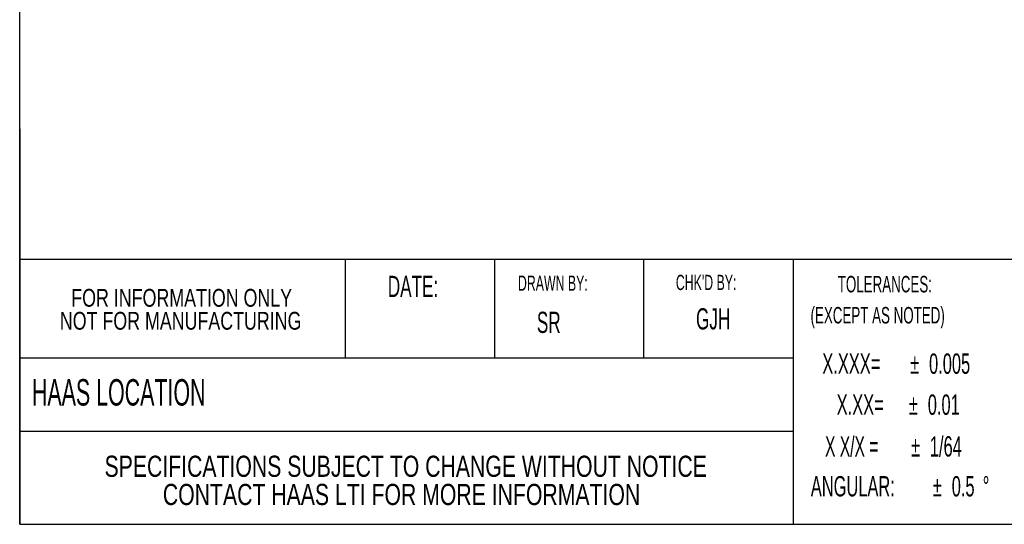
# Model space of a CAD drawing. Header units: inches. Extents: x 0.5 to 10.5, y 0.2 to 8.2.
# Tile 1 of 6: x 0.5 to 4.4, y 0.2 to 2.2. Entities that reach past the tile are written whole.
import ezdxf

# ---------------------------------------------------------------- set-up
doc = ezdxf.new("R2010")
doc.units = ezdxf.units.IN
doc.header["$MEASUREMENT"] = 0
for name, color, linetype in [('BORDERA', 7, 'Continuous'), ('DIMENTION', 7, 'Continuous'), ('SLD-0', 7, 'Continuous')]:
    doc.layers.add(name, color=color, linetype=linetype)
doc.styles.add('SLDTEXTSTYLE1', font='TXT', dxfattribs={"width": 0.605})
doc.styles.add('SLDTEXTSTYLE2', font='TXT', dxfattribs={"width": 0.575})
doc.styles.add('SLDTEXTSTYLE3', font='TXT', dxfattribs={"width": 0.75})

# ---------------------------------------------------------------- blocks, each defined once
blk = doc.blocks.new('SW_NOTE_1')
at = {"layer": 'DIMENTION', "color": 0, "char_height": 0.08, "attachment_point": 1, "style": 'SLDTEXTSTYLE1'}
for s, insert in [('ANGULAR:', (0, 0.1028)), ('%%p', (0.4808, 0.1028)), ('0.5', (0.555, 0.1028)), ('%%d', (0.6772, 0.1028))]:
    blk.add_mtext(s, dxfattribs=dict(at, insert=insert))
blk = doc.blocks.new('SW_NOTE_2')
at = {"layer": 'SLD-0', "color": 0, "char_height": 0.08, "attachment_point": 1, "style": 'SLDTEXTSTYLE1'}
for s, insert in [('X.XXX=', (0, 0.1028)), ('%%p', (0.3463, 0.1028)), ('0.005', (0.4204, 0.1028))]:
    blk.add_mtext(s, dxfattribs=dict(at, insert=insert))
blk = doc.blocks.new('SW_NOTE_3')
at = {"layer": 'SLD-0', "color": 0, "char_height": 0.08, "attachment_point": 1, "style": 'SLDTEXTSTYLE1'}
for s, insert in [('X.XX=', (0, 0.1028)), ('%%p', (0.2847, 0.1028)), ('0.01', (0.3588, 0.1028))]:
    blk.add_mtext(s, dxfattribs=dict(at, insert=insert))
blk = doc.blocks.new('SW_NOTE_4')
at = {"layer": 'SLD-0', "color": 0, "char_height": 0.08, "attachment_point": 1}
for s, insert, style in [('X X/X =', (0, 0.1028), 'SLDTEXTSTYLE2'), ('%%p', (0.3388, 0.1028), 'SLDTEXTSTYLE1'), ('1/64', (0.4129, 0.1028), 'SLDTEXTSTYLE1')]:
    blk.add_mtext(s, dxfattribs=dict(at, insert=insert, style=style))
blk = doc.blocks.new('SW_NOTE_5')
at = {"layer": 'SLD-0', "color": 0, "char_height": 0.07, "attachment_point": 2, "style": 'SLDTEXTSTYLE3'}
for s, insert in [('FOR INFORMATION ONLY', (0.5523, 0.0902)), ('NOT FOR MANUFACTURING', (0.5482, -0.0003))]:
    blk.add_mtext(s, dxfattribs=dict(at, insert=insert))
blk = doc.blocks.new('SW_NOTE_6')
at = {"layer": 'SLD-0', "color": 0, "char_height": 0.083333, "attachment_point": 2, "style": 'SLDTEXTSTYLE3'}
for s, insert in [('SPECIFICATIONS SUBJECT TO CHANGE WITHOUT NOTICE', (1.4688, 0.1074)), ('CONTACT HAAS LTI FOR MORE INFORMATION', (1.4524, -0.0037))]:
    blk.add_mtext(s, dxfattribs=dict(at, insert=insert))

msp = doc.modelspace()

# ---------------------------------------------------------------- linework, layer by layer
at = {"layer": 'BORDERA', "color": 7, "linetype": 'Continuous'}
for p, q in [((0.5, 0.25), (0.5, 8.2)), ((0.5, 1.8078), (0.5, 0.25)), ((0.5, 0.25), (10.5, 0.25))]:
    msp.add_line(p, q, dxfattribs=at)
at = {"layer": 'DIMENTION', "color": 7, "linetype": 'Continuous'}
for p, q in [((10.5, 1.2924), (0.5, 1.2924)), ((1.7815, 1.2962), (1.7815, 0.906)), ((3.5466, 1.2962), (3.5466, 0.25)), ((0.5, 0.906), (3.5466, 0.906))]:
    msp.add_line(p, q, dxfattribs=at)
at = {"layer": 'SLD-0'}
for p, q in [((2.3698, 1.2924), (2.3698, 0.906)), ((2.9578, 1.2924), (2.9578, 0.906)), ((0.5, 0.6167), (3.5466, 0.6167))]:
    msp.add_line(p, q, dxfattribs=at)

# ---------------------------------------------------------------- block references
at = {"layer": 'DIMENTION'}
msp.add_blockref('SW_NOTE_1', (3.6164, 0.337), dxfattribs=at)
at = {"layer": 'SLD-0'}
for name, p in [('SW_NOTE_5', (0.5858, 1.0869)), ('SW_NOTE_2', (3.6617, 0.82)), ('SW_NOTE_3', (3.7183, 0.6585)), ('SW_NOTE_4', (3.6724, 0.494)), ('SW_NOTE_6', (0.5518, 0.4129))]:
    msp.add_blockref(name, p, dxfattribs=at)

# ---------------------------------------------------------------- texts
at = {"layer": 'DIMENTION', "insert": (0.5483, 0.8218), "char_height": 0.104167, "attachment_point": 1, "style": 'SLDTEXTSTYLE1'}
msp.add_mtext('HAAS LOCATION', dxfattribs=at)
at = {"layer": 'SLD-0', "style": 'SLDTEXTSTYLE1'}
for s, insert, char_height, attachment_point in [('DATE:', (1.9501, 1.2287), 0.08333, 1), ('DRAWN BY:', (2.4627, 1.2299), 0.06, 1), ("CHK'D BY:", (3.0847, 1.2326), 0.06, 1), ('TOLERANCES:', (3.7224, 1.2284), 0.065, 1), ('SR', (2.5373, 1.0871), 0.08333, 1), ('GJH', (3.2316, 1.1009), 0.08333, 2), ('(EXCEPT AS NOTED)', (3.6153, 1.106), 0.065, 1)]:
    msp.add_mtext(s, dxfattribs=dict(at, insert=insert, char_height=char_height, attachment_point=attachment_point))

doc.saveas('drawing.dxf')
